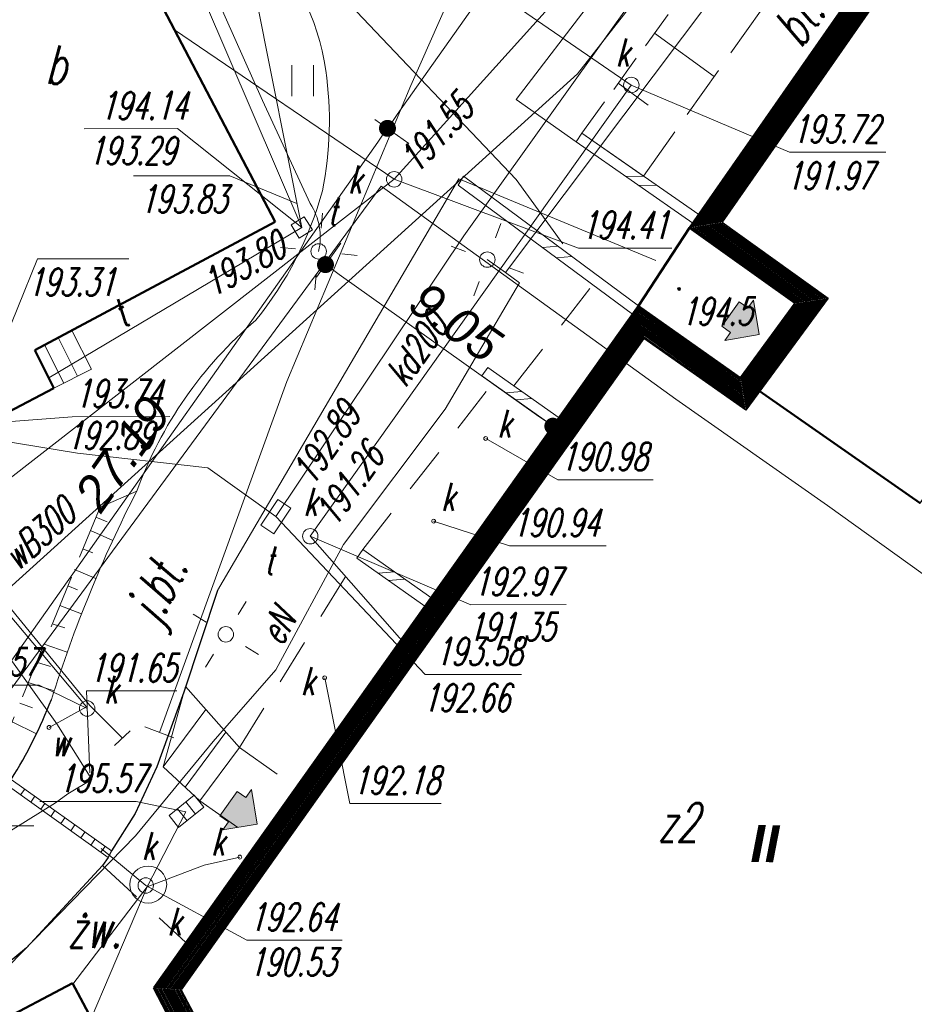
# Model space of a CAD drawing. Extents: x 7391510 to 7412510, y 5735368 to 5750218.
# Tile 5 of 15: x 7396097 to 7398999, y 5739506 to 5742699. Entities that reach past the tile are written whole.
import ezdxf
from ezdxf.enums import TextEntityAlignment as Align

# ---------------------------------------------------------------- set-up
doc = ezdxf.new("R2010")
doc.units = 0
for name, pattern in [('1', [0]), ('4', [2.5, 1.5, -1]), ('BUD', [0]), ('KOS', [2, 1, -1]), ('UPW', [0]), ('UXW', [1.5, 1, -0.5]), ('WSD', [2.45, 1.75, -0.7]), ('WSQ', [1.75, 1.25, -0.5])]:
    doc.linetypes.add(name, pattern=pattern)
for name, color, linetype, lineweight in [('0.05', 25, 'Continuous', 5), ('0.18', 222, 'Continuous', 18), ('0.30', 7, 'Continuous', 30), ('CHODNIK', 251, 'Continuous', 9), ('DZIALKI_L_0', 96, '1', 18), ('EBUOA_T_1_T_0', 7, 'Continuous', 25), ('EBUPP_L_1', 7, 'BUD', 50), ('EBUPP_L_1_L_0', 7, '1', 50), ('ENERGIA_T_0', 1, 'Continuous', 18), ('KANALIZACJ_T_0', 36, 'Continuous', 18), ('MUR_OPOR_L_0', 7, 'KOS', 18), ('RZEDNE_T_0', 7, 'Continuous', 18), ('SCHODY_L_0', 7, '1', 18), ('SDROK_T_0_T_0', 7, 'Continuous', 25), ('SDROK_T_1_T_0', 7, 'Continuous', 25), ('SDRPK_L_3_L_0', 7, '1', 18), ('SDRPK_L_5_L_0', 7, '1', 0), ('TELEFON_L_0', 30, '1', 18), ('TELEFON_T_0', 30, 'Continuous', 18), ('UCCOO_T_2_T_0', 212, 'Continuous', 18), ('UCCPOR_L_4_L_0', 212, '1', 18), ('UEEOC_T_3_T_0', 1, 'Continuous', 18), ('UEEOO_T_3_T_0', 1, 'Continuous', 18), ('UEEPA_T_3_T_0', 7, 'Continuous', 18), ('UEEPON_L_1_L_0', 1, '1', 18), ('UKKOA_T_0_T_0', 36, 'Continuous', 18), ('UKKOA_T_2_T_0', 36, 'Continuous', 18), ('UKKOC_T_0_T_0', 36, 'Continuous', 18), ('UKKOC_T_2_T_0', 36, 'Continuous', 18), ('UKKOO_T_0_T_0', 36, 'Continuous', 18), ('UKKPA_T_1_T_0', 36, 'Continuous', 18), ('UKKPA_T_5_T_0', 36, 'Continuous', 18), ('UKKPOD_L_1_L_0', 36, '1', 18), ('UKKPOR_L_1_L_0', 36, '1', 18), ('UTTOA_T_0_T_0', 30, 'Continuous', 18), ('UTTOC_T_0_T_0', 30, 'Continuous', 18), ('UTTOO_T_0_T_0', 30, 'Continuous', 18), ('UTTPA_T_2_T_0', 30, 'Continuous', 18), ('UTTPO_L_1_L_0', 30, '1', 18), ('UWWOC_T_0', 5, 'Continuous', 18), ('UWWOO_T_0_T_0', 5, 'Continuous', 18), ('UWWPO_L_0', 5, '1', 18), ('UWWPO_L_0_L_0', 5, '1', 18), ('WODA_L_0', 5, 'UXW', 18), ('WUKPS_L_2_L_0', 7, '1', 18), ('ZAGOSPODAR_T_0', 7, 'Continuous', 18), ('zasilanie', 6, 'Continuous', 20)]:
    doc.layers.add(name, color=color, linetype=linetype, lineweight=lineweight)
doc.layers.add('WYMIARY', color=7, linetype='Continuous')
doc.styles.add('mapa', font='romans.shx', dxfattribs={"width": 0.67, "oblique": 15})
doc.styles.add('PS-opis-bg', font='ariali.ttf', dxfattribs={"height": 115})
doc.styles.add('style5', font='arialbi.ttf', dxfattribs={"height": 130})
doc.dimstyles.new('500', dxfattribs={"dimtxt": 115, "dimasz": 55, "dimexe": 50, "dimexo": 50, "dimgap": 34, "dimtad": 1, "dimlfac": 0.01, "dimzin": 1, "dimdsep": 46, "dimtxsty": 'PS-opis-bg', "dimblk": 'DOT', "dimcen": 30, "dimdle": 20, "dimclrd": 7, "dimclre": 7, "dimazin": 0, "dimtfac": 1.2, "dimtmove": 2, "dimatfit": 3, "dimldrblk": 'DOT', "dimfxl": 0, "dimtolj": 1, "dimlwd": 9, "dimlwe": 5, "dimarcsym": 0})

# ---------------------------------------------------------------- blocks, each defined once
blk = doc.blocks.new('USG')
blk.add_line((0, -0.35), (0, 0.35))
blk = doc.blocks.new('ZSE')
blk.add_line((-0.5, 0), (0.5, 0))
blk = doc.blocks.new('KRA')
at = {"color": 0}
for p, q in [((-0.5, -0.25), (-0.5, 0.25)), ((-0.5, 0.25), (0.55, 0.25)), ((-0.15, 0.25), (-0.15, -0.25)), ((0.2, 0.25), (0.2, -0.25)), ((0.55, 0.25), (0.55, -0.25)), ((0.55, -0.25), (-0.5, -0.25))]:
    blk.add_line(p, q, dxfattribs=at)
blk = doc.blocks.new('WLZ')
at = {"color": 251}
blk.add_circle((0, 0), 0.25, dxfattribs=at)
blk.add_circle((0, 0), 0.25, dxfattribs=at)
blk = doc.blocks.new('SLS')
at = {"color": 251}
blk.add_circle((0, 0), 0.25, dxfattribs=at)
blk = doc.blocks.new('LAT')
at = {"color": 0}
for p, q in [((-0.884, 0.884), (-0.534, 0.534)), ((0.884, 0.884), (0.534, 0.534)), ((-0.884, -0.884), (-0.534, -0.534)), ((0.884, -0.884), (0.534, -0.534))]:
    blk.add_line(p, q, dxfattribs=at)
blk = doc.blocks.new('ARM')
blk.add_circle((0, 0), 0.0625)
blk = doc.blocks.new('WSU')
h = blk.add_hatch(color=251)
edge = h.paths.add_edge_path()
edge.add_arc((0, 0), 0.05, 0, 360)
at = {"color": 251}
blk.add_circle((0, 0), 0.05, dxfattribs=at)
blk = doc.blocks.new('WLD')
at = {"color": 0}
blk.add_lwpolyline([(0.5, 0.25), (0.5, -0.25), (-0.5, -0.25), (-0.5, 0.25)], close=True, dxfattribs=at)
blk = doc.blocks.new('WLM')
at = {"color": 0}
blk.add_lwpolyline([(0.25, 0.25), (0.25, -0.25), (-0.25, -0.25), (-0.25, 0.25)], close=True, dxfattribs=at)
blk = doc.blocks.new('TRA1')
at = {"color": 251}
for p, q in [((-0.35, -0.5), (-0.35, 0.5)), ((0.35, -0.5), (0.35, 0.5))]:
    blk.add_line(p, q, dxfattribs=at)
blk = doc.blocks.new('MAPA SZKIC')
at = {"color": 251, "linetype": 'ByBlock', "ltscale": 100}
for p, q in [((7437588.8, 5738012.7, 19331), (7437479.8, 5737682.7, 19316)), ((7437479.8, 5737682.7, 19316), (7437391.8, 5737440.7, 19305)), ((7437391.8, 5737440.7, 19305), (7437321.8, 5737288.7, 19299)), ((7437321.8, 5737288.7, 19299), (7437244.8, 5737167.7, 19294)), ((7437244.8, 5737167.7, 19294), (7437233.8, 5737146.7, 19294)), ((7437233.8, 5737146.7, 19294), (7437215.8, 5737120.7, 19293)), ((7437215.8, 5737120.7, 19293), (7436968.8, 5736853.7, 19284)), ((7436968.8, 5736853.7, 19284), (7436760.8, 5736680.7, 19276))]:
    blk.add_line(p, q, dxfattribs=at)
blk.add_arc((7435589, 5738229.8, 19312), 1568.4, 328.0456, 338.6475, dxfattribs=at)
at = {"layer": 'DZIALKI_L_0', "linetype": '1', "ltscale": 100}
for p, q in [((7436321.8, 5736882.7), (7438119.8, 5739323.7)), ((7438119.8, 5739323.7), (7439074.8, 5738632.7)), ((7439074.8, 5738632.7), (7439566.8, 5738287.7)), ((7439566.8, 5738287.7), (7441268.8, 5737065.7))]:
    blk.add_line(p, q, dxfattribs=at)
at = {"layer": 'EBUPP_L_1', "color": 251, "linetype": '1', "ltscale": 100}
for p, q in [((7439119.8, 5739188.7), (7440359.8, 5740967.7)), ((7438953.8, 5738935.7), (7439119.8, 5739188.7)), ((7439462.8, 5738943.7), (7439119.8, 5739188.7)), ((7438953.8, 5738935.7), (7437381.8, 5736723.7)), ((7439284.8, 5738701.7), (7439462.8, 5738943.7)), ((7439867.8, 5738295.8), (7439284.8, 5738701.7)), ((7437117.8, 5736738.7), (7436679.8, 5736507.7)), ((7437449.8, 5736122.7), (7437117.8, 5736738.7)), ((7437381.8, 5736723.7), (7437645.8, 5736223.7))]:
    blk.add_line(p, q, dxfattribs=at)
at = {"layer": 'EBUPP_L_1_L_0', "color": 251, "linetype": '1', "ltscale": 100}
for p, q in [((7439119.8, 5739188.7), (7440359.8, 5740967.7)), ((7437085.8, 5740522.7), (7437775.8, 5739207.7)), ((7437775.8, 5739207.7), (7436995.8, 5738791.7)), ((7439462.8, 5738943.7), (7439119.8, 5739188.7)), ((7439284.8, 5738701.7), (7439462.8, 5738943.7)), ((7436995.8, 5738791.7), (7437057.8, 5738668.7)), ((7439867.8, 5738295.8), (7439284.8, 5738701.7)), ((7439284.8, 5738701.7), (7439867.8, 5738295.7)), ((7437057.8, 5738668.7), (7436909.8, 5738590.7))]:
    blk.add_line(p, q, dxfattribs=at)
at = {"layer": 'KANALIZACJ_T_0', "ltscale": 100}
for p, q in [((7438458.6, 5738505.1), (7438692, 5738371.3)), ((7438692, 5738371.3), (7439001.4, 5738371.3)), ((7438289.6, 5738237.2), (7438536.1, 5738157)), ((7438536.1, 5738157), (7438848.8, 5738157)), ((7437936.3, 5737729.1), (7438018.2, 5737321.8)), ((7436697.2, 5737705.8), (7437009.9, 5737705.8)), ((7437165.9, 5737629.6), (7437009.9, 5737705.8)), ((7438018.2, 5737321.8), (7438314.6, 5737321.8))]:
    blk.add_line(p, q, dxfattribs=at)
at = {"layer": 'MUR_OPOR_L_0', "color": 251, "linetype": '1', "ltscale": 100}
for p, q in [((7438751.5, 5739467.8), (7438770.8, 5739495.6)), ((7438751.5, 5739467.8), (7439130.2, 5739203.7)), ((7438770.8, 5739495.6), (7439149.5, 5739231.5)), ((7438368.8, 5739327.3), (7438386.3, 5739355.6)), ((7438386.3, 5739355.6), (7438953.8, 5738935.7)), ((7438912.8, 5739355.3), (7438970.3, 5739356.5)), ((7438368.8, 5739327.3), (7438934.6, 5738908.7)), ((7438954.9, 5739325.9), (7439012.4, 5739327.2)), ((7438642.4, 5739124.9), (7438693, 5739128.7)), ((7438687.8, 5739091.3), (7438738.4, 5739095.1)), ((7438446.2, 5738708.6), (7438465.5, 5738735.9)), ((7438697.1, 5738572.4), (7438465.5, 5738735.9)), ((7438446.2, 5738708.6), (7438677.8, 5738545)), ((7438524, 5738653.6), (7438575.8, 5738658)), ((7438556.9, 5738630.4), (7438608.7, 5738634.8)), ((7438040.7, 5738117.6), (7438060, 5738144.9)), ((7438283.7, 5737987), (7438060, 5738144.9)), ((7438040.7, 5738117.6), (7438264.1, 5737959.8)), ((7438110.6, 5738068.3), (7438162.4, 5738072.6)), ((7438143.5, 5738045), (7438195.3, 5738049.4))]:
    blk.add_line(p, q, dxfattribs=at)
at = {"layer": 'SCHODY_L_0', "color": 251, "linetype": '1', "ltscale": 100}
for p, q in [((7437134.8, 5738707.6), (7437071.9, 5738832.4)), ((7437179.5, 5738730.1), (7437116.1, 5738855.9)), ((7437090.2, 5738685.1), (7437027.8, 5738808.8)), ((7437057.8, 5738668.7), (7437179.5, 5738730.1)), ((7437484.8, 5737700.7), (7437659.8, 5737503.7)), ((7437550.4, 5737626.8), (7437412.8, 5737440.7)), ((7437615.8, 5737553.3), (7437483.9, 5737375)), ((7437659.8, 5737503.7), (7437531.8, 5737330.7)), ((7437531.8, 5737330.7), (7437412.8, 5737440.7))]:
    blk.add_line(p, q, dxfattribs=at)
at = {"layer": 'SDRPK_L_3_L_0', "color": 251, "linetype": '1', "ltscale": 100}
for p, q in [((7438887, 5740036), (7438557.3, 5739604.6)), ((7438557.3, 5739604.6), (7438751.5, 5739467.8)), ((7438371.8, 5739347.7, 19435), (7437588.8, 5738012.7, 19331)), ((7439010.8, 5739082.7, 19446), (7438371.8, 5739347.7, 19435)), ((7437412.8, 5737440.7), (7437484.8, 5737700.7))]:
    blk.add_line(p, q, dxfattribs=at)
for centre, radius, start, end in [((7437137.9, 5739580.4, 19408), 810.5, 8.3991, 44.5271), ((7436811.5, 5739535.4, 19408), 1140, 348.5312, 8.2376), ((7436824.4, 5739611.1, 19408), 1145, 320.8817, 344.6861), ((7438578.1, 5737874.3, 19389), 1333.4, 130.4662, 159.8), ((7441181.4, 5736360.5, 19347), 4330.8, 152.8797, 162.5563)]:
    blk.add_arc(centre, radius, start, end, dxfattribs=at)
at = {"layer": 'SDRPK_L_5_L_0', "color": 251, "linetype": '4', "ltscale": 100}
for p, q in [((7438550.3, 5738676.1), (7438805.8, 5739004)), ((7438060, 5738144.9), (7438481.1, 5738684)), ((7437659.8, 5737503.7), (7438040.7, 5738117.6)), ((7437659.8, 5737503.7), (7437848.3, 5737370.6)), ((7437531.8, 5737330.7), (7437724.2, 5737194.8)), ((7437215.8, 5737120.7, 19293), (7437485.8, 5736870.7, 19265))]:
    blk.add_line(p, q, dxfattribs=at)
at = {"layer": 'TELEFON_L_0', "linetype": '1', "ltscale": 100}
for p, q in [((7438388, 5739162.5), (7438967.5, 5739973.4)), ((7437777.9, 5738251.9), (7438388, 5739162.5)), ((7437134.1, 5738457.5), (7436866.2, 5738501.7)), ((7437557.2, 5738410.2), (7437134.1, 5738457.5)), ((7437557.2, 5738410.2), (7437777.9, 5738251.9))]:
    blk.add_line(p, q, dxfattribs=at)
at = {"layer": 'TELEFON_T_0', "ltscale": 100}
for p, q in [((7437777.9, 5738251.9), (7438261.7, 5737739.7)), ((7438261.7, 5737739.7), (7438574.4, 5737739.7))]:
    blk.add_line(p, q, dxfattribs=at)
at = {"layer": 'UCCPOR_L_4_L_0', "linetype": '1', "ltscale": 100}
for p, q in [((7436244, 5738777.2), (7437174.1, 5737639.4)), ((7437174.1, 5737639.4), (7437280, 5737533.6))]:
    blk.add_line(p, q, dxfattribs=at)
at = {"layer": 'UEEPON_L_1_L_0', "linetype": '1', "ltscale": 100}
for p, q in [((7439107.4, 5741653.3), (7438215.3, 5739650.3)), ((7439529.6, 5740382.6), (7438522.9, 5739043.6)), ((7437429.7, 5740286.6), (7437734.3, 5739601.8)), ((7437802.8, 5740139.9), (7438557.6, 5739345.6)), ((7438215.3, 5739650.3), (7437813.2, 5738689.8)), ((7437734.3, 5739601.8), (7437889.6, 5739267)), ((7438557.6, 5739345.6), (7438708.8, 5739136.7)), ((7438522.9, 5739043.6), (7438463.8, 5739085.5)), ((7438522.9, 5739043.6), (7438567.9, 5739010.6)), ((7438567.9, 5739010.6), (7438327.3, 5738600.3)), ((7437813.2, 5738689.8), (7437400.2, 5737552.3)), ((7438327.3, 5738600.3), (7437997.7, 5738161)), ((7437997.7, 5738161), (7437778, 5737754.7)), ((7437778, 5737754.7), (7437574.2, 5737522.5)), ((7437574.2, 5737522.5), (7437322.5, 5737217.2)), ((7437322.5, 5737217.2), (7436911.8, 5736795.7))]:
    blk.add_line(p, q, dxfattribs=at)
blk.add_arc((7437719.9, 5739157.4), 202, 347.0163, 32.8554, dxfattribs=at)
at = {"layer": 'UKKOA_T_0_T_0', "ltscale": 100}
for p, q in [((7438930.8, 5739651.5), (7439444, 5739433.6)), ((7439444, 5739433.6), (7439756.7, 5739433.9)), ((7437889.4, 5738188.2), (7438410.5, 5737966.4)), ((7438410.5, 5737966.4), (7438720, 5737966.8)), ((7436683.4, 5737248.5), (7436992.8, 5737248.8))]:
    blk.add_line(p, q, dxfattribs=at)
at = {"layer": 'UKKOA_T_2_T_0', "ltscale": 100}
for p, q in [((7438161.5, 5739345.8), (7438759.6, 5739122.4)), ((7438759.6, 5739122.4), (7439062.5, 5739122.7)), ((7437011.8, 5737327.9), (7437324.5, 5737327.9)), ((7437486, 5737294.5), (7437324.5, 5737327.9)), ((7437355.8, 5737055.7, 19264), (7437683.3, 5736878.7)), ((7437683.3, 5736878.7), (7437992.8, 5736878.7))]:
    blk.add_line(p, q, dxfattribs=at)
at = {"layer": 'UKKPA_T_5_T_0', "ltscale": 100}
blk.add_circle((7437363.8, 5737058.7, 19053), 60, dxfattribs=at)
at = {"layer": 'UKKPOD_L_1_L_0', "linetype": '1', "ltscale": 100}
for p, q in [((7438930.8, 5739651.5), (7438150.2, 5740187.7)), ((7437889.4, 5738188.2), (7438930.8, 5739651.5)), ((7438186.8, 5737849.8), (7437889.4, 5738188.2))]:
    blk.add_line(p, q, dxfattribs=at)
at = {"layer": 'UKKPOR_L_1_L_0', "linetype": '1', "ltscale": 100}
for p, q in [((7438161.5, 5739345.8), (7439324.5, 5740636.7)), ((7438161.5, 5739345.8), (7437449.2, 5739830.1)), ((7435866.1, 5737559.5), (7438161.5, 5739345.8)), ((7437244.8, 5737167.7, 19294), (7436919.8, 5737399.7, 19301)), ((7437233.8, 5737146.7, 19294), (7436906.8, 5737380.7, 19299)), ((7436950.1, 5737349.7, 19298.8), (7436963.5, 5737368.5, 19300.8)), ((7436982.6, 5737326.4, 19298.8), (7436996, 5737345.2, 19300.8)), ((7437015.1, 5737303.2, 19298.8), (7437028.5, 5737321.9, 19300.8)), ((7437047.7, 5737279.9, 19298.8), (7437061.1, 5737298.6, 19300.8)), ((7437360.7, 5737051.6, 19295), (7437486, 5737294.5)), ((7437080.2, 5737256.6, 19298.8), (7437093.6, 5737275.3, 19300.8)), ((7437112.7, 5737233.3, 19298.8), (7437126.1, 5737252, 19300.8)), ((7437145.2, 5737210, 19298.8), (7437158.6, 5737228.7, 19300.8)), ((7437177.7, 5737186.7, 19298.8), (7437191.2, 5737205.4, 19300.8)), ((7437210.3, 5737163.4, 19298.8), (7437223.7, 5737182.2, 19300.8)), ((7437661.2, 5737147.8), (7437544.9, 5737122.1)), ((7437544.9, 5737122.1), (7437360.7, 5737051.6, 19295)), ((7437360.7, 5737051.6, 19295), (7437119.5, 5736735.4)), ((7437363.8, 5737058.7, 19053), (7437179.2, 5736624.8))]:
    blk.add_line(p, q, dxfattribs=at)
at = {"layer": 'UKKPOR_L_1_L_0', "linetype": '1', "ltscale": 100, "elevation": 19295}
blk.add_lwpolyline([(7437210.8, 5737175.7), (7437355.8, 5737055.7)], dxfattribs=at)
at = {"layer": 'UTTOA_T_0_T_0', "ltscale": 100}
for p, q in [((7437156.3, 5739509.8), (7437459.2, 5739510.1)), ((7437861.7, 5739189.9), (7437459.2, 5739510.1)), ((7436786.3, 5738549.8), (7437117.6, 5738576)), ((7437117.6, 5738576), (7437433.6, 5738576.3))]:
    blk.add_line(p, q, dxfattribs=at)
at = {"layer": 'UTTOC_T_0_T_0', "ltscale": 100}
for p, q in [((7437315.7, 5739357.2), (7437628.3, 5739357.2)), ((7437846.4, 5739266.9), (7437628.3, 5739357.2)), ((7436787.3, 5738550.8), (7437004.3, 5739087.7)), ((7437004.3, 5739087.7), (7437300.7, 5739087.7))]:
    blk.add_line(p, q, dxfattribs=at)
at = {"layer": 'UTTPO_L_1_L_0', "linetype": '1', "ltscale": 100}
for p, q in [((7437461.8, 5741205.6), (7437861.7, 5739189.9)), ((7437324.5, 5740443.3), (7437861.7, 5739189.9)), ((7437861.7, 5739189.9), (7437041.1, 5738701.8))]:
    blk.add_line(p, q, dxfattribs=at)
at = {"layer": 'UWWOC_T_0', "linetype": 'Continuous', "ltscale": 100}
for p, q in [((7437174.7, 5737420.7), (7437164.1, 5737686.7)), ((7437164.1, 5737686.7), (7437457.2, 5737686.7))]:
    blk.add_line(p, q, dxfattribs=at)
at = {"layer": 'UWWPO_L_0', "linetype": 'UPW', "ltscale": 100}
for p, q in [((7437067.8, 5737579.7), (7436789.8, 5737966.7)), ((7437180.8, 5737399.7), (7437067.8, 5737579.7)), ((7437102.8, 5737352.7), (7437180.8, 5737399.7)), ((7437062.8, 5737323.7), (7437102.8, 5737352.7)), ((7436787.8, 5737153.7), (7437062.8, 5737323.7))]:
    blk.add_line(p, q, dxfattribs=at)
at = {"layer": 'UWWPO_L_0_L_0', "linetype": '1', "ltscale": 100}
for p, q in [((7439202, 5740259.4), (7438756.4, 5739687.3)), ((7438756.4, 5739687.3), (7437967.8, 5738974.8)), ((7437967.8, 5738974.8), (7436715, 5737841.3))]:
    blk.add_line(p, q, dxfattribs=at)
at = {"layer": 'WODA_L_0', "linetype": '1', "ltscale": 100}
for p, q in [((7436218, 5738758.5), (7437164.1, 5737635)), ((7437164.1, 5737635), (7437042.2, 5737568.3))]:
    blk.add_line(p, q, dxfattribs=at)
at = {"layer": 'WUKPS_L_2_L_0', "color": 251, "linetype": 'WSQ', "ltscale": 100}
blk.add_line((7438770.8, 5739495.6), (7439603.3, 5740642.4), dxfattribs=at)
at = {"layer": 'WUKPS_L_2_L_0', "color": 251, "linetype": 'WSD', "ltscale": 100}
for p, q in [((7438970.3, 5739356.5), (7439790.3, 5740512.5)), ((7437326.8, 5738334.7, 19347), (7437207.8, 5738282.7, 19372)), ((7437207.8, 5738282.7, 19372), (7436895.8, 5737520.7, 19363))]:
    blk.add_line(p, q, dxfattribs=at)
at = {"layer": 'WUKPS_L_2_L_0', "color": 251, "linetype": '1', "ltscale": 100}
for p, q in [((7439005.8, 5739819.3), (7439199.1, 5739679)), ((7438888.3, 5739657.5), (7438985.8, 5739586.7)), ((7438770.8, 5739495.6), (7438970.3, 5739356.5))]:
    blk.add_line(p, q, dxfattribs=at)
at = {"layer": 'WUKPS_L_2_L_0', "color": 251, "ltscale": 100}
for p, q in [((7437194.3, 5738249.9, 19371.6), (7437231.2, 5738235)), ((7437176.8, 5738207.2, 19371.1), (7437248.6, 5738174.1, 19347)), ((7437153.8, 5738146.8), (7437184.1, 5738134.9)), ((7437124.8, 5738080.1, 19369.6), (7437194.1, 5738050.8, 19347)), ((7437103.1, 5738027, 19369), (7437134.7, 5738014.9)), ((7437077.2, 5737963.8, 19368.2), (7437147.5, 5737936.4, 19347)), ((7437055.8, 5737903.6), (7437092.9, 5737891.3)), ((7437026, 5737838.8, 19366.8), (7437101.1, 5737812.1, 19347)), ((7437001.8, 5737779.8, 19366.1), (7437047.4, 5737765.5)), ((7436974.9, 5737714.1, 19365.3), (7437058.8, 5737687.1, 19347)), ((7436947.4, 5737647, 19364.5), (7436988, 5737632.1)), ((7436922.5, 5737586.1, 19363.8), (7437001.5, 5737548, 19312))]:
    blk.add_line(p, q, dxfattribs=at)
at = {"layer": 'WUKPS_L_2_L_0', "linetype": '1', "ltscale": 100}
blk.add_point((7438770.8, 5739495.6), dxfattribs=at)
at = {"layer": 'ENERGIA_T_0', "xscale": 100, "yscale": 100, "zscale": 100, "rotation": 13.19646189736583}
blk.add_blockref('LAT', (7437615.7, 5737870.2), dxfattribs=at)
at = {"layer": 'ENERGIA_T_0', "xscale": 100, "yscale": 100, "zscale": 100}
blk.add_blockref('SLS', (7437615.7, 5737870.2), dxfattribs=at)
at = {"layer": 'KANALIZACJ_T_0', "xscale": 100, "yscale": 100, "zscale": 100}
for name, p in [('ARM', (7438458.6, 5738505.1)), ('ARM', (7438289.6, 5738237.2)), ('ARM', (7437936.3, 5737729.1)), ('WLZ', (7437165.9, 5737629.6))]:
    blk.add_blockref(name, p, dxfattribs=at)
at = {"layer": 'RZEDNE_T_0', "color": 251, "xscale": 100, "yscale": 100, "zscale": 100}
blk.add_blockref('WSU', (7439085.9, 5738990.1), dxfattribs=at)
at = {"layer": 'TELEFON_T_0', "xscale": 100, "yscale": 100, "zscale": 100, "rotation": 56.59316159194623}
blk.add_blockref('WLD', (7437777.9, 5738251.9), dxfattribs=at)
at = {"layer": 'UCCOO_T_2_T_0', "xscale": 100, "yscale": 100, "zscale": 100, "rotation": 133.5342043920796}
blk.add_blockref('USG', (7437280, 5737533.6), dxfattribs=at)
at = {"layer": 'UEEOC_T_3_T_0', "xscale": 99.99999999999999, "yscale": 99.99999999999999, "zscale": 99.99999999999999, "rotation": 339.3843990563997}
blk.add_blockref('ZSE', (7437400.2, 5737552.3), dxfattribs=at)
at = {"layer": 'UEEPA_T_3_T_0', "color": 251}
for p, xscale, yscale, zscale, rotation in [((7437916.8, 5739112), 100.0000000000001, 100.0000000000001, 100.0000000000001, 129.0828881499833), ((7438463.8, 5739085.5), 100, 100, 100, 24.58659459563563)]:
    blk.add_blockref('LAT', p, dxfattribs=dict(at, xscale=xscale, yscale=yscale, zscale=zscale, rotation=rotation))
at = {"layer": 'UEEPA_T_3_T_0', "xscale": 100, "yscale": 100, "zscale": 100, "rotation": 0.05629805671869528}
for p in [(7437916.8, 5739112), (7438463.8, 5739085.5)]:
    blk.add_blockref('SLS', p, dxfattribs=at)
at = {"layer": 'UKKPA_T_1_T_0'}
for name, p, xscale, yscale, zscale, rotation in [('WLZ', (7438930.8, 5739651.5), 99.99999999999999, 99.99999999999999, 99.99999999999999, 0.05610681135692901), ('WLZ', (7437889.4, 5738188.2), 100, 100, 100, 0.05640733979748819), ('KRA', (7437486, 5737294.5), 100, 100, 100, 38.71628890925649)]:
    blk.add_blockref(name, p, dxfattribs=dict(at, xscale=xscale, yscale=yscale, zscale=zscale, rotation=rotation))
at = {"layer": 'UKKPA_T_5_T_0', "xscale": 100, "yscale": 100, "zscale": 100}
for p, rotation in [((7438161.5, 5739345.8), 0.05618877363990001), ((7437355.8, 5737055.7, 19264), 0.05648930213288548)]:
    blk.add_blockref('WLZ', p, dxfattribs=dict(at, rotation=rotation))
blk.add_blockref('ARM', (7437661.2, 5737147.8), dxfattribs=at)
at = {"layer": 'UTTPA_T_2_T_0', "xscale": 99.99999999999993, "yscale": 99.99999999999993, "zscale": 99.99999999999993, "rotation": 212.3664036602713}
blk.add_blockref('WLM', (7437861.7, 5739189.9), dxfattribs=at)
at = {"layer": 'UWWOO_T_0_T_0', "xscale": 100, "yscale": 100, "zscale": 100}
blk.add_blockref('ARM', (7437042.2, 5737568.3), dxfattribs=at)
at = {"layer": 'ZAGOSPODAR_T_0', "color": 251, "xscale": 100, "yscale": 100, "zscale": 100}
blk.add_blockref('TRA1', (7437865.1, 5739665.5), dxfattribs=at)
at = {"layer": 'EBUOA_T_1_T_0', "color": 251, "ltscale": 100, "style": 'mapa', "oblique": 15, "width": 0.67}
for s, p in [('b', (7437063.3, 5739717.5)), ('z2', (7439081.7, 5737259.7))]:
    blk.add_text(s, height=125, dxfattribs=at).set_placement(p, align=Align.MIDDLE)
at = {"layer": 'KANALIZACJ_T_0', "ltscale": 100, "style": 'mapa', "oblique": 15, "width": 0.67}
for s, p in [('k', (7438496, 5738553.5)), ('190.98', (7438700, 5738446.3)), ('k', (7438313.4, 5738316)), ('190.94', (7438544.1, 5738232)), ('k', (7437220.2, 5737690.6)), ('k', (7437858.6, 5737718.4)), ('192.18', (7438026.3, 5737396.8))]:
    blk.add_text(s, height=90, dxfattribs=at).set_placement(p, align=Align.MIDDLE_LEFT)
blk.add_text('193.57', height=90, dxfattribs=at).set_placement((7436729.4, 5737825.8), align=Align.TOP_LEFT)
at = {"layer": 'RZEDNE_T_0', "color": 251, "ltscale": 100, "style": 'mapa', "oblique": 15, "width": 0.67}
blk.add_text('194.5', height=90, dxfattribs=at).set_placement((7439090.7, 5738917.7), align=Align.MIDDLE_LEFT)
at = {"layer": 'SDROK_T_0_T_0', "color": 251, "ltscale": 100, "style": 'mapa', "oblique": 15, "width": 0.67}
blk.add_text('j.bt.', height=125, rotation=64.0558, dxfattribs=at).set_placement((7437343, 5737920.3), align=Align.MIDDLE_LEFT)
at = {"layer": 'SDROK_T_1_T_0', "color": 251, "ltscale": 100, "style": 'mapa', "oblique": 15, "width": 0.67}
blk.add_text('bt.', height=125, rotation=55.4692, dxfattribs=at).set_placement((7439378.3, 5739837.5), align=Align.TOP_LEFT)
blk.add_text('żw.', height=125, rotation=0.056, dxfattribs=at).set_placement((7437188.6, 5736916.6), align=Align.MIDDLE)
at = {"layer": 'TELEFON_T_0', "ltscale": 100, "style": 'mapa', "oblique": 15, "width": 0.67}
blk.add_text('t', height=90, dxfattribs=at).set_placement((7437740, 5738110.5), align=Align.MIDDLE_LEFT)
for s, p in [('193.58', (7438293.9, 5737859.7)), ('192.66', (7438253.7, 5737709.7))]:
    blk.add_text(s, height=90, dxfattribs=at).set_placement(p, align=Align.TOP_LEFT)
at = {"layer": 'UEEOO_T_3_T_0', "ltscale": 100, "style": 'mapa', "oblique": 15, "width": 0.67}
blk.add_text('eN', height=90, rotation=61.607, dxfattribs=at).set_placement((7437796.9, 5737828.9))
at = {"layer": 'UKKOA_T_0_T_0', "ltscale": 100, "style": 'mapa', "oblique": 15, "width": 0.67}
for s, rotation, p in [('k', 0.0561, (7438879.8, 5739801.9)), ('193.72', 0.06, (7439451.9, 5739553.6)), ('191.97', 0.056, (7439432.4, 5739402.3)), ('k', 0.0564, (7437867.3, 5738344.9)), ('192.97', 0.06, (7438418.5, 5738086.4)), ('191.35', 0.0565, (7438400.1, 5737939.3)), ('k', 0.0564, (7437342.6, 5737228.6))]:
    blk.add_text(s, height=90, rotation=rotation, dxfattribs=at).set_placement(p, align=Align.TOP_LEFT)
at = {"layer": 'UKKOA_T_2_T_0', "ltscale": 100, "style": 'mapa', "oblique": 15, "width": 0.67}
for rotation, p in [(0.0562, (7438011.8, 5739390)), (0.0565, (7437566.9, 5737243.1)), (0.0565, (7437426.1, 5736983.6))]:
    blk.add_text('k', height=90, rotation=rotation, dxfattribs=at).set_placement(p, align=Align.TOP_LEFT)
blk.add_text('194.41', height=90, rotation=0.05, dxfattribs=at).set_placement((7438767.6, 5739152.4))
blk.add_text('195.57', height=90, dxfattribs=at).set_placement((7437356.7, 5737402.9), align=Align.MIDDLE_RIGHT)
for s, p in [('192.64', (7437691.4, 5736998.7)), ('190.53', (7437689.8, 5736852.4))]:
    blk.add_text(s, height=90, dxfattribs=at).set_placement(p, align=Align.TOP_LEFT)
at = {"layer": 'UKKOC_T_0_T_0', "ltscale": 100, "style": 'mapa', "oblique": 15, "width": 0.67}
blk.add_text('191.26', height=90, rotation=54.5609, dxfattribs=at).set_placement((7437970, 5738214.9))
at = {"layer": 'UKKOC_T_2_T_0', "ltscale": 100, "style": 'mapa', "oblique": 15, "width": 0.67}
blk.add_text('191.55', height=90, rotation=47.9819, dxfattribs=at).set_placement((7438235.2, 5739359.2))
at = {"layer": 'UKKOO_T_0_T_0', "ltscale": 100, "style": 'mapa', "oblique": 15, "width": 0.67}
blk.add_text('kd200', height=90, rotation=54.561, dxfattribs=at).set_placement((7438198.1, 5738667.1))
at = {"layer": 'UTTOA_T_0_T_0', "ltscale": 100, "style": 'mapa', "oblique": 15, "width": 0.67}
blk.add_text('194.14', height=90, rotation=0.06, dxfattribs=at).set_placement((7437491.3, 5739540.1), align=Align.RIGHT)
blk.add_text('193.29', height=90, rotation=0.0562, dxfattribs=at).set_placement((7437453.2, 5739483.7), align=Align.TOP_RIGHT)
for s, rotation, p in [('t', 0.0562, (7437944.7, 5739197)), ('193.74', 0.06, (7437125.6, 5738606))]:
    blk.add_text(s, height=90, rotation=rotation, dxfattribs=at).set_placement(p)
blk.add_text('192.89', height=90, rotation=0.0562, dxfattribs=at).set_placement((7437098.1, 5738560.5), align=Align.TOP_LEFT)
at = {"layer": 'UTTOC_T_0_T_0', "ltscale": 100, "style": 'mapa', "oblique": 15, "width": 0.67}
blk.add_text('193.83', height=90, dxfattribs=at).set_placement((7437620.3, 5739282.2), align=Align.MIDDLE_RIGHT)
blk.add_text('193.80', height=90, rotation=29.8265, dxfattribs=at).set_placement((7437774.8, 5739180.6), align=Align.TOP_RIGHT)
blk.add_text('193.31', height=90, dxfattribs=at).set_placement((7436972.2, 5739012.7), align=Align.MIDDLE_LEFT)
blk.add_text('192.89', height=90, rotation=55.4456, dxfattribs=at).set_placement((7437859.7, 5738373), align=Align.MIDDLE_LEFT)
at = {"layer": 'UTTOO_T_0_T_0', "ltscale": 100, "style": 'mapa', "oblique": 15, "width": 0.67}
blk.add_text('t', height=90, rotation=31.9765, dxfattribs=at).set_placement((7437282, 5738861.4))
at = {"layer": 'UWWOC_T_0', "ltscale": 100, "style": 'mapa', "oblique": 15, "width": 0.67}
blk.add_text('191.65', height=90, dxfattribs=at).set_placement((7437172.1, 5737716.7))
at = {"layer": 'UWWOO_T_0_T_0', "ltscale": 100, "style": 'mapa', "oblique": 15, "width": 0.67}
blk.add_text('wB300', height=90, rotation=42.236, dxfattribs=at).set_placement((7436940.5, 5738072.9))
blk.add_text('w', height=90, dxfattribs=at).set_placement((7437049.1, 5737564.7), align=Align.TOP_LEFT)
blk = doc.blocks.new('BUDYNEK')
at = {"layer": '0.30', "color": 7}
for points in [[(7438269.9, 5742024.4), (7438612.9, 5741779.4), (7438434.9, 5741537.4), (7438103.9, 5741771.4), (7436531.9, 5739559.4), (7436795.9, 5739059.4), (7436975.9, 5738711.4), (7437260.7, 5738171.8), (7438017.9, 5738563.4), (7438624.9, 5738141.4), (7439098.9, 5738795.4), (7439057.9, 5738825.4), (7440307.9, 5740607.4), (7440307.9, 5740607.4), (7441795.9, 5742698.4), (7441546.9, 5742876.4)], [(7439509.9, 5743803.4), (7438269.9, 5742024.4), (7439509.9, 5743803.4)], [(7439515.4, 5743804.3), (7438275.4, 5742025.3), (7438618.5, 5741780.3), (7438435.8, 5741531.8), (7438104.8, 5741765.8), (7436536.5, 5739559.1), (7436799.4, 5739061.2), (7436979.4, 5738713.2), (7437262.3, 5738177.2), (7438018.2, 5738568), (7438623.9, 5738146.9), (7439093.3, 5738794.5), (7439052.3, 5738824.5), (7440304.5, 5740609.5), (7440304.5, 5740609.6), (7441790.3, 5742697.4), (7441541.3, 5742875.4)], [(7439520.9, 5743805.2), (7438280.9, 5742026.3), (7438624.1, 5741781.2), (7438436.7, 5741526.3), (7438105.8, 5741760.2), (7436541.2, 5739558.7), (7436802.9, 5739063.1), (7436982.9, 5738715.1), (7437264, 5738182.6), (7438018.5, 5738572.7), (7438623, 5738152.4), (7439087.7, 5738793.6), (7439046.8, 5738823.5), (7440301.1, 5740611.7), (7440301.2, 5740611.8), (7441784.7, 5742696.5), (7441535.7, 5742874.5)], [(7439526.4, 5743806.1), (7438286.5, 5742027.2), (7438629.7, 5741782.1), (7438437.5, 5741520.8), (7438106.7, 5741754.7), (7436545.9, 5739558.4), (7436806.5, 5739064.9), (7436986.5, 5738716.9), (7437265.7, 5738188), (7438018.8, 5738577.3), (7438622, 5738157.9), (7439082.1, 5738792.7), (7439041.3, 5738822.6), (7440297.7, 5740613.8), (7440297.8, 5740613.9), (7441779.1, 5742695.6), (7441530.2, 5742873.5)], [(7439531.9, 5743807), (7438292, 5742028.2), (7438635.4, 5741783), (7438438.4, 5741515.2), (7438107.7, 5741749.1), (7436550.6, 5739558.1), (7436810, 5739066.8), (7436990, 5738718.8), (7437267.4, 5738193.3), (7438019.1, 5738582), (7438621.1, 5738163.5), (7439076.6, 5738791.9), (7439035.8, 5738821.7), (7440294.4, 5740616), (7440294.4, 5740616.1), (7441773.6, 5742694.6), (7441524.6, 5742872.6)], [(7439537.4, 5743807.9), (7438297.6, 5742029.2), (7438641, 5741783.9), (7438439.3, 5741509.7), (7438108.6, 5741743.5), (7436555.3, 5739557.8), (7436813.6, 5739068.6), (7436993.6, 5738720.6), (7437269.1, 5738198.7), (7438019.4, 5738586.7), (7438620.2, 5738169), (7439071, 5738791), (7439030.2, 5738820.8), (7440291, 5740618.2), (7440291.1, 5740618.3), (7441768, 5742693.7), (7441519.1, 5742871.7)], [(7439542.9, 5743808.8), (7438303.1, 5742030.1), (7438646.6, 5741784.8), (7438440.2, 5741504.2), (7438109.6, 5741738), (7436560, 5739557.5), (7436817.1, 5739070.5), (7436997.1, 5738722.5), (7437270.8, 5738204.1), (7438019.7, 5738591.3), (7438619.2, 5738174.5), (7439065.4, 5738790.1), (7439024.7, 5738819.9), (7440287.6, 5740620.3), (7440287.7, 5740620.4), (7441762.4, 5742692.8), (7441513.5, 5742870.7)], [(7439548.4, 5743809.7), (7438308.7, 5742031.1), (7438652.2, 5741785.6), (7438441.1, 5741498.6), (7438110.5, 5741732.4), (7436564.7, 5739557.2), (7436820.7, 5739072.3), (7437000.7, 5738724.3), (7437272.5, 5738209.5), (7438020, 5738596), (7438618.3, 5738180), (7439059.8, 5738789.2), (7439019.2, 5738819), (7440284.3, 5740622.5), (7440284.3, 5740622.6), (7441756.8, 5742691.8), (7441507.9, 5742869.8)], [(7439553.9, 5743810.6), (7438314.2, 5742032), (7438657.9, 5741786.5), (7438442, 5741493.1), (7438111.5, 5741726.8), (7436569.4, 5739556.9), (7436824.2, 5739074.2), (7437004.2, 5738726.2), (7437274.1, 5738214.8), (7438020.3, 5738600.7), (7438617.4, 5738185.6), (7439054.3, 5738788.4), (7439013.6, 5738818.1), (7440280.9, 5740624.6), (7440281, 5740624.8), (7441751.3, 5742690.9), (7441502.4, 5742868.8)], [(7439559.4, 5743811.5), (7438319.7, 5742033), (7438663.5, 5741787.4), (7438442.9, 5741487.6), (7438112.4, 5741721.2), (7436574, 5739556.6), (7436827.8, 5739076), (7437007.8, 5738728), (7437275.8, 5738220.2), (7438020.6, 5738605.3), (7438616.4, 5738191.1), (7439048.7, 5738787.5), (7439008.1, 5738817.2), (7440277.5, 5740626.8), (7440277.6, 5740627), (7441745.7, 5742690), (7441496.8, 5742867.9)], [(7439564.9, 5743812.4), (7438325.3, 5742033.9), (7438669.1, 5741788.3), (7438443.8, 5741482), (7438113.3, 5741715.7), (7436578.7, 5739556.3), (7436831.3, 5739077.9), (7437011.3, 5738729.9), (7437277.5, 5738225.6), (7438020.9, 5738610), (7438615.5, 5738196.6), (7439043.1, 5738786.6), (7439002.6, 5738816.2), (7440274.1, 5740628.9), (7440274.2, 5740629.1), (7441740.1, 5742689), (7441491.3, 5742866.9)], [(7439570.4, 5743813.3), (7438330.8, 5742034.9), (7438674.7, 5741789.2), (7438444.7, 5741476.5), (7438114.3, 5741710.1), (7436583.4, 5739556), (7436834.9, 5739079.7), (7437014.9, 5738731.7), (7437279.2, 5738231), (7438021.2, 5738614.6), (7438614.6, 5738202.1), (7439037.5, 5738785.7), (7438997.1, 5738815.3), (7440270.8, 5740631.1), (7440270.9, 5740631.3), (7441734.6, 5742688.1), (7441485.7, 5742866)], [(7439575.9, 5743814.2), (7438336.4, 5742035.8), (7438680.4, 5741790.1), (7438445.6, 5741471), (7438115.2, 5741704.5), (7436588.1, 5739555.6), (7436838.4, 5739081.6), (7437018.4, 5738733.6), (7437280.9, 5738236.3), (7438021.5, 5738619.3), (7438613.6, 5738207.6), (7439032, 5738784.8), (7438991.5, 5738814.4), (7440267.4, 5740633.3), (7440267.5, 5740633.5), (7441729, 5742687.2), (7441480.2, 5742865)], [(7439581.5, 5743815.2), (7438341.9, 5742036.8), (7438686, 5741791), (7438446.5, 5741465.4), (7438116.2, 5741699), (7436592.8, 5739555.3), (7436841.9, 5739083.5), (7437021.9, 5738735.5), (7437282.6, 5738241.7), (7438021.8, 5738624), (7438612.7, 5738213.2), (7439026.4, 5738784), (7438986, 5738813.5), (7440264, 5740635.4), (7440264.1, 5740635.6), (7441723.4, 5742686.2), (7441474.6, 5742864.1)], [(7439587, 5743816.1), (7438347.5, 5742037.8), (7438691.6, 5741791.9), (7438447.4, 5741459.9), (7438117.1, 5741693.4), (7436597.5, 5739555), (7436845.5, 5739085.3), (7437025.5, 5738737.3), (7437284.3, 5738247.1), (7438022.1, 5738628.6), (7438611.7, 5738218.7), (7439020.8, 5738783.1), (7438980.5, 5738812.6), (7440260.6, 5740637.6), (7440260.8, 5740637.8), (7441717.8, 5742685.3), (7441469, 5742863.2)], [(7439592.5, 5743817), (7438353, 5742038.7), (7438697.2, 5741792.8), (7438448.3, 5741454.4), (7438118.1, 5741687.8), (7436602.2, 5739554.7), (7436849, 5739087.2), (7437029, 5738739.2), (7437285.9, 5738252.5), (7438022.4, 5738633.3), (7438610.8, 5738224.2), (7439015.2, 5738782.2), (7438975, 5738811.7), (7440257.3, 5740639.7), (7440257.4, 5740640), (7441712.3, 5742684.4), (7441463.5, 5742862.2)], [(7439598, 5743817.9), (7438358.5, 5742039.7), (7438702.9, 5741793.7), (7438449.2, 5741448.9), (7438119, 5741682.3), (7436606.8, 5739554.4), (7436852.6, 5739089), (7437032.6, 5738741), (7437287.6, 5738257.8), (7438022.7, 5738637.9), (7438609.9, 5738229.7), (7439009.6, 5738781.3), (7438969.4, 5738810.8), (7440253.9, 5740641.9), (7440254, 5740642.1), (7441706.7, 5742683.4), (7441457.9, 5742861.3)], [(7439603.5, 5743818.8), (7438364.1, 5742040.6), (7438708.5, 5741794.6), (7438450.1, 5741443.3), (7438120, 5741676.7), (7436611.5, 5739554.1), (7436856.1, 5739090.9), (7437036.1, 5738742.9), (7437289.3, 5738263.2), (7438023, 5738642.6), (7438608.9, 5738235.3), (7439004.1, 5738780.5), (7438963.9, 5738809.9), (7440250.5, 5740644.1), (7440250.7, 5740644.3), (7441701.1, 5742682.5), (7441452.4, 5742860.3)], [(7439609, 5743819.7), (7438369.6, 5742041.6), (7438714.1, 5741795.5), (7438451, 5741437.8), (7438120.9, 5741671.1), (7436616.2, 5739553.8), (7436859.7, 5739092.7), (7437039.7, 5738744.7), (7437291, 5738268.6), (7438023.3, 5738647.3), (7438608, 5738240.8), (7438998.5, 5738779.6), (7438958.4, 5738808.9), (7440247.2, 5740646.2), (7440247.3, 5740646.5), (7441695.5, 5742681.6), (7441446.8, 5742859.4)], [(7439614.5, 5743820.6), (7438375.2, 5742042.5), (7438719.7, 5741796.4), (7438451.9, 5741432.3), (7438121.9, 5741665.5), (7436620.9, 5739553.5), (7436863.2, 5739094.6), (7437043.2, 5738746.6), (7437292.7, 5738274), (7438023.6, 5738651.9), (7438607.1, 5738246.3), (7438992.9, 5738778.7), (7438952.9, 5738808), (7440243.8, 5740648.4), (7440243.9, 5740648.6), (7441690, 5742680.6), (7441441.2, 5742858.4)], [(7438332.8, 5741981.8), (7438612.9, 5741779.4), (7438434.9, 5741537.4), (7439017.9, 5741131.4), (7439186.9, 5741366.4), (7440244.9, 5740650)]]:
    blk.add_lwpolyline(points, dxfattribs=at)
blk = doc.blocks.new('DOT')
at = {"layer": 'CHODNIK', "color": 0, "linetype": 'ByBlock'}
blk.add_line((-0.5, 0), (-1, 0), dxfattribs=at)
at = {"layer": 'CHODNIK', "color": 0, "linetype": 'ByBlock', "const_width": 0.5}
blk.add_lwpolyline([(-0.25, 0, 1), (0.25, 0, 1)], format="xyb", close=True, dxfattribs=at)
blk = doc.blocks.new('*D1611')
at = {"layer": 'Defpoints', "color": 0}
for p in [(7403219.9, 5748352.4), (7397290, 5742346.7), (7398413, 5741552.9)]:
    blk.add_point(p, dxfattribs=at)
at = {"layer": 'WYMIARY', "color": 7, "lineweight": 5}
for p, q in [((7402166.3, 5749097.1), (7402056.1, 5749175.1)), ((7397359.4, 5742297.6), (7397249.2, 5742375.6))]:
    blk.add_line(p, q, dxfattribs=at)
at = {"layer": 'WYMIARY', "color": 7, "lineweight": 9}
blk.add_line((7402065.2, 5749101.3), (7397321.8, 5742391.6), dxfattribs=at)
at = {"layer": 'WYMIARY', "color": 7, "lineweight": 9, "xscale": 55, "yscale": 55, "zscale": 55}
for p, rotation in [((7402096.9, 5749146.2), 54.74165129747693), ((7397290, 5742346.7), 234.7416512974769)]:
    blk.add_blockref('DOT', p, dxfattribs=dict(at, rotation=rotation))
at = {"layer": 'WYMIARY', "color": 0, "insert": (7399617.7, 5745800), "char_height": 115, "attachment_point": 5, "rotation": 54.7417, "style": 'PS-opis-bg'}
blk.add_mtext('\\A1;83.32', dxfattribs=at)
blk = doc.blocks.new('*D1612')
at = {"layer": 'Defpoints', "color": 0}
for p in [(7398413, 5741552.9), (7395723.5, 5740130.8), (7396528.4, 5739561.8)]:
    blk.add_point(p, dxfattribs=at)
at = {"layer": 'WYMIARY', "color": 7, "lineweight": 5}
for p, q in [((7397359.4, 5742297.6), (7397249.2, 5742375.6)), ((7395792.9, 5740081.7), (7395682.7, 5740159.7))]:
    blk.add_line(p, q, dxfattribs=at)
at = {"layer": 'WYMIARY', "color": 7, "lineweight": 9}
blk.add_line((7397258.3, 5742301.8), (7395755.3, 5740175.7), dxfattribs=at)
at = {"layer": 'WYMIARY', "color": 7, "lineweight": 9, "xscale": 55, "yscale": 55, "zscale": 55}
for p, rotation in [((7397290, 5742346.7), 54.74165129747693), ((7395723.5, 5740130.8), 234.7416512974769)]:
    blk.add_blockref('DOT', p, dxfattribs=dict(at, rotation=rotation))
at = {"layer": 'WYMIARY', "color": 0, "insert": (7396431.1, 5741292.3), "char_height": 115, "attachment_point": 5, "rotation": 54.7417, "style": 'PS-opis-bg'}
blk.add_mtext('\\A1;27.19', dxfattribs=at)
blk = doc.blocks.new('*D1614')
at = {"layer": 'Defpoints', "color": 0}
for p in [(7397269.9, 5742159.4), (7398007.2, 5741635.4), (7397826.3, 5741380.8)]:
    blk.add_point(p, dxfattribs=at)
at = {"layer": 'WYMIARY', "color": 7, "lineweight": 5}
for p, q in [((7397138.2, 5741974.1), (7397060, 5741864)), ((7397875.5, 5741450.1), (7397797.3, 5741340))]:
    blk.add_line(p, q, dxfattribs=at)
at = {"layer": 'WYMIARY', "color": 7, "lineweight": 9}
blk.add_line((7397133.8, 5741872.9), (7397781.5, 5741412.6), dxfattribs=at)
at = {"layer": 'WYMIARY', "color": 7, "lineweight": 9, "xscale": 55, "yscale": 55, "zscale": 55}
for p, rotation in [((7397088.9, 5741904.8), 144.5997689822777), ((7397826.3, 5741380.8), 324.5997689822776)]:
    blk.add_blockref('DOT', p, dxfattribs=dict(at, rotation=rotation))
at = {"layer": 'WYMIARY', "color": 0, "insert": (7397511.3, 5741718.4), "char_height": 115, "attachment_point": 5, "rotation": 324.5998, "style": 'PS-opis-bg'}
blk.add_mtext('\\A1;9.05', dxfattribs=at)

msp = doc.modelspace()

# ---------------------------------------------------------------- hatches: boundary and pattern name
at = {"layer": '0.05'}
h = msp.add_hatch(color=9, dxfattribs=at)
h.dxf.hatch_style = 1
h.paths.add_polyline_path([(7398430.991, 5741784.039), (7398458.827, 5741764.256), (7398477.071, 5741789.927), (7398495.984, 5741678.102), (7398384.158, 5741659.188), (7398402.402, 5741684.86), (7398374.566, 5741704.642)])
h = msp.add_hatch(color=9, dxfattribs=at)
h.dxf.hatch_style = 1
h.paths.add_polyline_path([(7396802.542, 5740196.597), (7396830.379, 5740176.815), (7396848.622, 5740202.486), (7396867.536, 5740090.66), (7396755.71, 5740071.747), (7396773.954, 5740097.418), (7396746.118, 5740117.201)])

# ---------------------------------------------------------------- linework, layer by layer
at = {"layer": '0.18', "color": 7}
for points in [[(7398430.991, 5741784.039), (7398458.827, 5741764.256), (7398477.071, 5741789.927), (7398495.984, 5741678.102), (7398384.158, 5741659.188), (7398402.402, 5741684.86), (7398374.566, 5741704.642), (7398430.991, 5741784.039)], [(7396802.542, 5740196.597), (7396830.379, 5740176.815), (7396848.622, 5740202.486), (7396867.536, 5740090.66), (7396755.71, 5740071.747), (7396773.954, 5740097.418), (7396746.118, 5740117.201), (7396802.542, 5740196.597)]]:
    msp.add_lwpolyline(points, dxfattribs=at)

# ---------------------------------------------------------------- block references
for name, p in [('MAPA SZKIC', (-40849.902, 2835.621)), ('BUDYNEK', (-40000, 0))]:
    msp.add_blockref(name, p)

# ---------------------------------------------------------------- texts
at = {"layer": 'zasilanie', "color": 7, "style": 'style5'}
msp.add_text('II', height=120, rotation=359.588226, dxfattribs=at).set_placement((7398514.154, 5740027.094), align=Align.MIDDLE)

# ---------------------------------------------------------------- dimensions: what is measured, and where the dimension line sits
at = {"layer": 'WYMIARY'}
dim = msp.add_aligned_dim(p1=(7403219.858, 5748352.368), p2=(7398412.952, 5741552.855), distance=-1375.188, text='83.32', dimstyle='500', dxfattribs=at)
dim.commit()
dim.dimension.update_dxf_attribs({"geometry": '*D1611', "text_midpoint": (7399617.745, 5745800.003)})
dim = msp.add_linear_dim(base=(7395723.505, 5740130.803), p1=(7398412.952, 5741552.855), p2=(7396528.369, 5739561.806), angle=54.741651, text='27.19', dimstyle='500', dxfattribs=at)
dim.commit()
dim.dimension.update_dxf_attribs({"geometry": '*D1612', "text_midpoint": (7396431.061, 5741292.274)})
dim = msp.add_aligned_dim(p1=(7397269.858, 5742159.368), p2=(7398007.202, 5741635.361), distance=-312.313, dimstyle='500', dxfattribs=at)
dim.commit()
dim.dimension.update_dxf_attribs({"geometry": '*D1614', "text_midpoint": (7397511.321, 5741718.365)})

doc.saveas('drawing.dxf')
